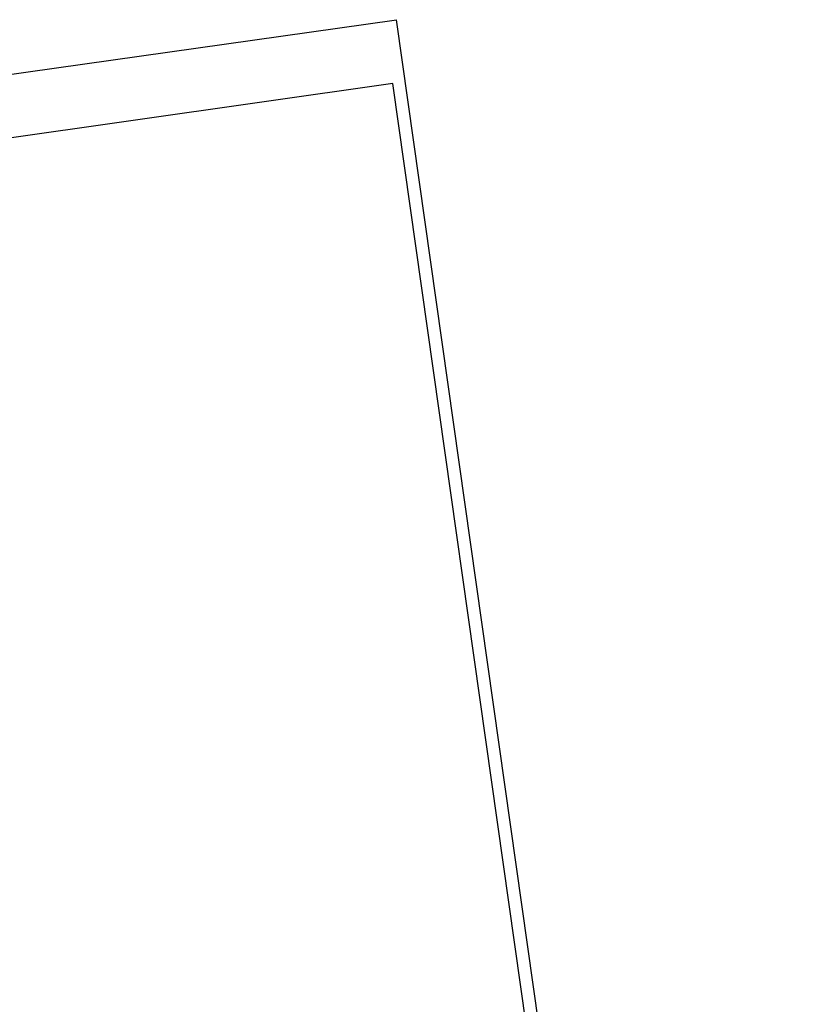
# Model space of a CAD drawing. Extents: x 446388 to 447135, y 445359 to 446567.
# Tile 39 of 39: x 446826 to 447135, y 446174 to 446567. Entities that reach past the tile are written whole.
import ezdxf

# ---------------------------------------------------------------- set-up
doc = ezdxf.new("R2010")
doc.units = 0
doc.header["$LTSCALE"] = 2
doc.header["$MEASUREMENT"] = 0
doc.linetypes.add('AUSGEZOGEN', pattern=[0])
doc.layers.get('0').update_dxf_attribs({"linetype": 'AUSGEZOGEN'})
for name, color, linetype in [('FBR', 8, 'CONTINUOUS'), ('Planeinteilung', 6, 'CONTINUOUS'), ('RAHMEN', 250, 'AUSGEZOGEN')]:
    doc.layers.add(name, color=color, linetype=linetype)

# ---------------------------------------------------------------- blocks, each defined once
blk = doc.blocks.new('1135594')
for p in [(1135, 594), (0, 297)]:
    blk.add_line(p, (0, 594))
at = {"layer": 'RAHMEN'}
for p, q in [((950, 589), (25, 589)), ((25, 589), (25, 5))]:
    blk.add_line(p, q, dxfattribs=at)

msp = doc.modelspace()

# ---------------------------------------------------------------- linework, layer by layer
at = {"layer": 'FBR'}
for points in [[(446586.89, 446089.83, 0.000001), (446588.96, 446075.27, 0.000001), (446590.43, 446064.91, 0.000008), (446592.18, 446052.58, -0.000007), (446593.94, 446040.25, -0.00042)], [(446614.87, 445892.35, 0.000003), (446616.86, 445878.27, 0.000004)]]:
    msp.add_lwpolyline(points, format="xyb", dxfattribs=at)

# ---------------------------------------------------------------- block references
at = {"layer": 'Planeinteilung', "linetype": 'Continuous', "rotation": 278.0670474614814}
msp.add_blockref('1135594', (446387.84, 446483.19), dxfattribs=at)

doc.saveas('drawing.dxf')
